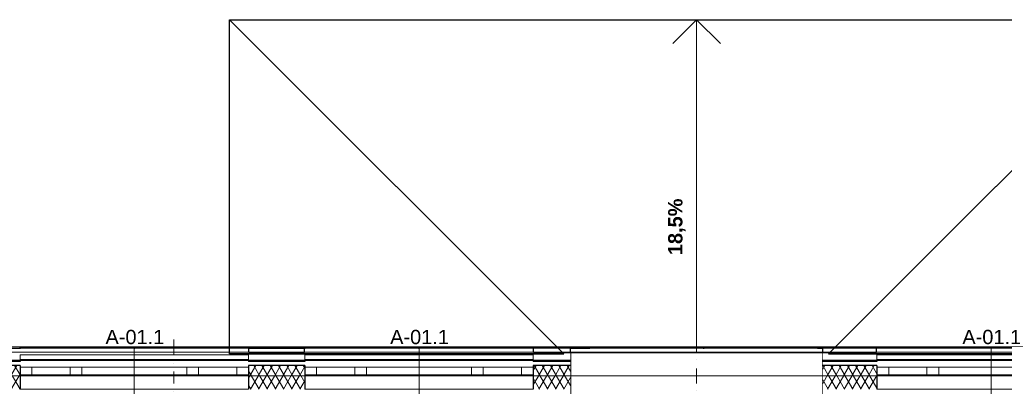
# Model space of a CAD drawing. Header units: millimetres. Extents: x -63554 to 200, y -19084 to 40052.
# Tile 93 of 120: x -32174 to -21832, y 100 to 3951. Entities that reach past the tile are written whole.
import ezdxf

# ---------------------------------------------------------------- set-up
doc = ezdxf.new("R2010")
doc.units = ezdxf.units.MM
doc.header["$MEASUREMENT"] = 0
doc.set_wipeout_variables(frame=1)
doc.linetypes.add('Dot & Dashed', pattern=[335.138881, 158.75, -88.194444, 0, -88.194437])
doc.linetypes.add('Wipeout_Contour', pattern=[1000, 0, -1000])
for name, color, linetype in [('1241_Välisseinad', 7, 'Continuous'), ('_trapid', 7, 'Continuous'), ('New_1154_Välistrepid_ kaldteed ja terrassid', 7, 'Continuous'), ('New_1241_Välisseinad', 7, 'Continuous'), ('New_1244_Fassaadi varustus', 7, 'Continuous'), ('New_Archicad Window Markers', 7, 'Continuous'), ('New_Archicad Windows', 7, 'Continuous')]:
    doc.layers.add(name, color=color, linetype=linetype)
for name, color, linetype, lineweight in [('1241_Välisseinad_Pen_No__1', 7, 'Continuous', 13), ('1241_Välisseinad_Pen_No__41', 7, 'Continuous', 25), ('_trapid_Pen_No__1', 7, 'Continuous', 13), ('Annotation - Text.AR_Pen_No__1', 7, 'Continuous', 13), ('New_1154_Välistrepid_ kaldteed ja terrassid_Pen_No__41', 7, 'Continuous', 25), ('New_1241_Välisseinad_Pen_No__1', 7, 'Continuous', 13), ('New_1241_Välisseinad_Pen_No__101', 252, 'Continuous', 13), ('New_1241_Välisseinad_Pen_No__41', 7, 'Continuous', 25), ('New_1244_Fassaadi varustus_Pen_No__101', 252, 'Continuous', 13), ('New_Archicad Window Markers_Pen_No__1', 7, 'Continuous', 13), ('New_Archicad Window Markers_Pen_No__7', 7, 'Continuous', 35), ('New_Archicad Windows_Pen_No__101', 252, 'Continuous', 13)]:
    doc.layers.add(name, color=color, linetype=linetype, lineweight=lineweight)
doc.styles.add('GENERATED_STYLE_1', font='arial.ttf')
doc.styles.add('GENERATED_STYLE_3', font='arialbd.ttf')
pattern_1 = [(60, (0, 0), (-64.9519, 37.5), []), (120, (0, 0), (64.9519, 37.5), [])]

# ---------------------------------------------------------------- blocks, each defined once
blk = doc.blocks.new('Slab_432_1', base_point=(-43881, 370))
at = {"layer": 'New_1241_Välisseinad_Pen_No__41', "color": 7, "linetype": 'Continuous', "lineweight": 25, "flags": 128}
blk.add_lwpolyline([(-43881, 370), (-26390, 370), (-26390, -110), (-23740, -110), (-23740, 370), (-17230, 370), (-17230, 510), (-43881, 510)], close=True, dxfattribs=at)
blk = doc.blocks.new('Opening_5_1')
at = {"color": 254, "linetype": 'Wipeout_Contour', "lineweight": 0, "ltscale": 100262.248918}
blk.add_wipeout([(-26390, -110), (-23740, -110), (-23740, 210), (-26390, 210)], dxfattribs=at).dxf.layer = '1241_Välisseinad'
at = {"layer": '1241_Välisseinad_Pen_No__1', "color": 7, "linetype": 'Dot & Dashed', "lineweight": 13}
blk.add_line((-25065, -190), (-25065, 290), dxfattribs=at)
at = {"layer": '1241_Välisseinad_Pen_No__1', "color": 7, "linetype": 'Continuous', "lineweight": 13, "flags": 128}
for points in [[(-23740, 210), (-26390, 210)], [(-26390, -110), (-23740, -110)]]:
    blk.add_lwpolyline(points, dxfattribs=at)
at = {"layer": '1241_Välisseinad_Pen_No__41', "color": 7, "linetype": 'Continuous', "lineweight": 25, "flags": 128}
for points in [[(-26390, 210), (-26390, -110)], [(-23740, -110), (-23740, 210)]]:
    blk.add_lwpolyline(points, dxfattribs=at)
blk = doc.blocks.new('Opening_6_1')
at = {"color": 254, "linetype": 'Wipeout_Contour', "lineweight": 0, "ltscale": 123661.858212}
blk.add_wipeout([(-35440, -110), (-26390, -110), (-26390, 210), (-35440, 210)], dxfattribs=at).dxf.layer = '1241_Välisseinad'
at = {"color": 254, "linetype": 'Wipeout_Contour', "lineweight": 0, "ltscale": 81942.815539}
blk.add_wipeout([(-23740, -110), (-17230, -110), (-17230, 210), (-23740, 210)], dxfattribs=at).dxf.layer = '1241_Välisseinad'
at = {"layer": '1241_Välisseinad_Pen_No__1', "color": 7, "linetype": 'Dot & Dashed', "lineweight": 13}
blk.add_line((-30555, 290), (-30555, -190), dxfattribs=at)
at = {"layer": '1241_Välisseinad_Pen_No__1', "color": 7, "linetype": 'Continuous', "lineweight": 13, "flags": 128}
for points in [[(-26390, 210), (-35440, 210)], [(-17230, 210), (-23740, 210)]]:
    blk.add_lwpolyline(points, dxfattribs=at)
blk = doc.blocks.new('Opening_13_1')
at = {"color": 254, "linetype": 'Wipeout_Contour', "lineweight": 0, "ltscale": 400222.394419}
blk.add_wipeout([(-26390, 510), (-26390, 502), (-26194, 502), (-26186, 502), (-24994, 502), (-24986, 502), (-23794, 502), (-23786, 502), (-23740, 502), (-23740, 510), (-23786, 510), (-23794, 510), (-24986, 510), (-24994, 510), (-26186, 510), (-26194, 510)], dxfattribs=at).dxf.layer = 'New_1241_Välisseinad'
at = {"color": 254, "linetype": 'Wipeout_Contour', "lineweight": 0, "ltscale": 100270.230904}
blk.add_wipeout([(-26390, 460), (-26390, 210), (-23740, 210), (-23740, 460)], dxfattribs=at).dxf.layer = 'New_1241_Välisseinad'
at = {"layer": 'New_1241_Välisseinad_Pen_No__1', "color": 7, "linetype": 'Dot & Dashed', "lineweight": 13}
blk.add_line((-25065, 130), (-25065, 590), dxfattribs=at)
at = {"layer": 'New_1241_Välisseinad_Pen_No__1', "color": 7, "linetype": 'Continuous', "lineweight": 13, "flags": 128}
for points in [[(-26390, 510), (-26390, 502)], [(-23740, 460), (-26390, 460)], [(-24994, 510), (-26186, 510)], [(-26186, 502), (-24994, 502)], [(-23794, 510), (-24986, 510)], [(-24986, 502), (-23794, 502)], [(-23740, 502), (-23740, 510)], [(-26390, 210), (-23740, 210)]]:
    blk.add_lwpolyline(points, dxfattribs=at)
at = {"layer": 'New_1241_Välisseinad_Pen_No__41', "color": 7, "linetype": 'Continuous', "lineweight": 25, "flags": 128}
for points in [[(-26390, 502), (-26194, 502), (-26186, 502)], [(-26390, 460), (-26390, 210)], [(-24994, 502), (-24986, 502)], [(-23794, 502), (-23786, 502), (-23740, 502)], [(-23740, 210), (-23740, 460)]]:
    blk.add_lwpolyline(points, dxfattribs=at)
blk = doc.blocks.new('Opening_21_1')
at = {"color": 254, "linetype": 'Wipeout_Contour', "lineweight": 0, "ltscale": 126560.314048}
blk.add_wipeout([(-36886, 460), (-36886, 210), (-26390, 210), (-26390, 460)], dxfattribs=at).dxf.layer = 'New_1241_Välisseinad'
at = {"color": 254, "linetype": 'Wipeout_Contour', "lineweight": 0, "ltscale": 81952.809614}
blk.add_wipeout([(-17230, 460), (-23740, 460), (-23740, 210), (-17230, 210)], dxfattribs=at).dxf.layer = 'New_1241_Välisseinad'
at = {"layer": 'New_1241_Välisseinad_Pen_No__1', "color": 7, "linetype": 'Continuous', "lineweight": 13, "flags": 128}
for points in [[(-36886, 210), (-26390, 210)], [(-23740, 210), (-17230, 210)]]:
    blk.add_lwpolyline(points, dxfattribs=at)
at = {"color": 254, "linetype": 'Wipeout_Contour', "lineweight": 0, "ltscale": 1672819.646597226}
blk.add_wipeout([(-36886, 510), (-36886, 502), (-36634, 502), (-36626, 502), (-35744, 502), (-35740, 502), (-35736, 502), (-35154, 502), (-35150, 502), (-35146, 502), (-33954, 502), (-33946, 502), (-32754, 502), (-32746, 502), (-32174, 502), (-32166, 502), (-30974, 502), (-30966, 502), (-29774, 502), (-29766, 502), (-29184, 502), (-29176, 502), (-27984, 502), (-27976, 502), (-26784, 502), (-26776, 502), (-26390, 502), (-26390, 510), (-26776, 510), (-26784, 510), (-27976, 510), (-27984, 510), (-29176, 510), (-29184, 510), (-29766, 510), (-29774, 510), (-30966, 510), (-30974, 510), (-32166, 510), (-32174, 510), (-32746, 510), (-32754, 510), (-33946, 510), (-33954, 510), (-35146, 510), (-35150, 510), (-35154, 510), (-35736, 510), (-35740, 510), (-35744, 510), (-36626, 510), (-36634, 510)], dxfattribs=at).dxf.layer = 'New_1241_Välisseinad'
at = {"color": 254, "linetype": 'Wipeout_Contour', "lineweight": 0, "ltscale": 613469.885278}
blk.add_wipeout([(-23740, 510), (-23740, 502), (-23174, 502), (-23166, 502), (-21974, 502), (-21966, 502), (-20774, 502), (-20766, 502), (-20154, 502), (-20150, 502), (-20146, 502), (-18954, 502), (-18946, 502), (-17754, 502), (-17746, 502), (-17230, 502), (-17230, 510), (-17746, 510), (-17754, 510), (-18946, 510), (-18954, 510), (-20146, 510), (-20150, 510), (-20154, 510), (-20766, 510), (-20774, 510), (-21966, 510), (-21974, 510), (-23166, 510), (-23174, 510)], dxfattribs=at).dxf.layer = 'New_1241_Välisseinad'
at = {"layer": 'New_1241_Välisseinad_Pen_No__1', "color": 7, "linetype": 'Dot & Dashed', "lineweight": 13}
blk.add_line((-30555, 590), (-30555, 130), dxfattribs=at)
at = {"layer": 'New_1241_Välisseinad_Pen_No__1', "color": 7, "linetype": 'Continuous', "lineweight": 13, "flags": 128}
for points in [[(-26390, 460), (-36886, 460)], [(-30974, 510), (-32166, 510)], [(-32166, 502), (-30974, 502)], [(-29774, 510), (-30966, 510)], [(-30966, 502), (-29774, 502)], [(-27984, 510), (-29176, 510)], [(-29176, 502), (-27984, 502)], [(-26784, 510), (-27976, 510)], [(-27976, 502), (-26784, 502)], [(-26390, 510), (-26776, 510)], [(-26776, 502), (-26390, 502)], [(-23166, 510), (-23174, 510), (-23740, 510)], [(-23740, 502), (-23174, 502), (-23166, 502)], [(-17230, 460), (-23740, 460)], [(-21974, 510), (-23166, 510)], [(-23166, 502), (-21974, 502)], [(-20774, 510), (-21966, 510)], [(-21966, 502), (-20774, 502)]]:
    blk.add_lwpolyline(points, dxfattribs=at)
at = {"layer": 'New_1241_Välisseinad_Pen_No__41', "color": 7, "linetype": 'Continuous', "lineweight": 25, "flags": 128}
for points in [[(-32754, 502), (-32746, 502), (-32174, 502), (-32166, 502)], [(-30974, 502), (-30966, 502)], [(-29774, 502), (-29766, 502), (-29184, 502), (-29176, 502)], [(-27984, 502), (-27976, 502)], [(-26784, 502), (-26776, 502)], [(-21974, 502), (-21966, 502)]]:
    blk.add_lwpolyline(points, dxfattribs=at)
blk = doc.blocks.new('Wall Niche Rectangular 26[121]_1')
at = {"layer": 'New_Archicad Windows_Pen_No__101', "color": 252, "linetype": 'Continuous', "lineweight": 13}
blk.add_line((-21974, 510), (-21966, 510), dxfattribs=at)
at = {"layer": 'New_Archicad Windows_Pen_No__101', "color": 252, "linetype": 'Continuous', "lineweight": 13, "flags": 128}
blk.add_lwpolyline([(-21974, 510), (-21974, 502), (-21966, 502), (-21966, 510)], close=True, dxfattribs=at)
blk = doc.blocks.new('Wall Niche Rectangular 26[122]_1')
at = {"layer": 'New_Archicad Windows_Pen_No__101', "color": 252, "linetype": 'Continuous', "lineweight": 13}
blk.add_line((-23174, 510), (-23166, 510), dxfattribs=at)
at = {"layer": 'New_Archicad Windows_Pen_No__101', "color": 252, "linetype": 'Continuous', "lineweight": 13, "flags": 128}
blk.add_lwpolyline([(-23174, 510), (-23174, 502), (-23166, 502), (-23166, 510)], close=True, dxfattribs=at)
blk = doc.blocks.new('Wall Niche Rectangular 26[123]_1')
at = {"layer": 'New_Archicad Windows_Pen_No__101', "color": 252, "linetype": 'Continuous', "lineweight": 13}
blk.add_line((-23794, 510), (-23786, 510), dxfattribs=at)
at = {"layer": 'New_Archicad Windows_Pen_No__101', "color": 252, "linetype": 'Continuous', "lineweight": 13, "flags": 128}
blk.add_lwpolyline([(-23794, 510), (-23794, 502), (-23786, 502), (-23786, 510)], close=True, dxfattribs=at)
blk = doc.blocks.new('Wall Niche Rectangular 26[124]_1')
at = {"layer": 'New_Archicad Windows_Pen_No__101', "color": 252, "linetype": 'Continuous', "lineweight": 13}
blk.add_line((-24994, 510), (-24986, 510), dxfattribs=at)
at = {"layer": 'New_Archicad Windows_Pen_No__101', "color": 252, "linetype": 'Continuous', "lineweight": 13, "flags": 128}
blk.add_lwpolyline([(-24994, 510), (-24994, 502), (-24986, 502), (-24986, 510)], close=True, dxfattribs=at)
blk = doc.blocks.new('Wall Niche Rectangular 26[125]_1')
at = {"layer": 'New_Archicad Windows_Pen_No__101', "color": 252, "linetype": 'Continuous', "lineweight": 13}
blk.add_line((-26194, 510), (-26186, 510), dxfattribs=at)
at = {"layer": 'New_Archicad Windows_Pen_No__101', "color": 252, "linetype": 'Continuous', "lineweight": 13, "flags": 128}
blk.add_lwpolyline([(-26194, 510), (-26194, 502), (-26186, 502), (-26186, 510)], close=True, dxfattribs=at)
blk = doc.blocks.new('Wall Niche Rectangular 26[126]_1')
at = {"layer": 'New_Archicad Windows_Pen_No__101', "color": 252, "linetype": 'Continuous', "lineweight": 13}
blk.add_line((-26784, 510), (-26776, 510), dxfattribs=at)
at = {"layer": 'New_Archicad Windows_Pen_No__101', "color": 252, "linetype": 'Continuous', "lineweight": 13, "flags": 128}
blk.add_lwpolyline([(-26784, 510), (-26784, 502), (-26776, 502), (-26776, 510)], close=True, dxfattribs=at)
blk = doc.blocks.new('Wall Niche Rectangular 26[127]_1')
at = {"layer": 'New_Archicad Windows_Pen_No__101', "color": 252, "linetype": 'Continuous', "lineweight": 13}
blk.add_line((-27984, 510), (-27976, 510), dxfattribs=at)
at = {"layer": 'New_Archicad Windows_Pen_No__101', "color": 252, "linetype": 'Continuous', "lineweight": 13, "flags": 128}
blk.add_lwpolyline([(-27984, 510), (-27984, 502), (-27976, 502), (-27976, 510)], close=True, dxfattribs=at)
blk = doc.blocks.new('Wall Niche Rectangular 26[128]_1')
at = {"layer": 'New_Archicad Windows_Pen_No__101', "color": 252, "linetype": 'Continuous', "lineweight": 13}
blk.add_line((-29184, 510), (-29176, 510), dxfattribs=at)
at = {"layer": 'New_Archicad Windows_Pen_No__101', "color": 252, "linetype": 'Continuous', "lineweight": 13, "flags": 128}
blk.add_lwpolyline([(-29184, 510), (-29184, 502), (-29176, 502), (-29176, 510)], close=True, dxfattribs=at)
blk = doc.blocks.new('Wall Niche Rectangular 26[129]_1')
at = {"layer": 'New_Archicad Windows_Pen_No__101', "color": 252, "linetype": 'Continuous', "lineweight": 13}
blk.add_line((-29774, 510), (-29766, 510), dxfattribs=at)
at = {"layer": 'New_Archicad Windows_Pen_No__101', "color": 252, "linetype": 'Continuous', "lineweight": 13, "flags": 128}
blk.add_lwpolyline([(-29774, 510), (-29774, 502), (-29766, 502), (-29766, 510)], close=True, dxfattribs=at)
blk = doc.blocks.new('Wall Niche Rectangular 26[130]_1')
at = {"layer": 'New_Archicad Windows_Pen_No__101', "color": 252, "linetype": 'Continuous', "lineweight": 13}
blk.add_line((-30974, 510), (-30966, 510), dxfattribs=at)
at = {"layer": 'New_Archicad Windows_Pen_No__101', "color": 252, "linetype": 'Continuous', "lineweight": 13, "flags": 128}
blk.add_lwpolyline([(-30974, 510), (-30974, 502), (-30966, 502), (-30966, 510)], close=True, dxfattribs=at)
blk = doc.blocks.new('Wall Niche Rectangular 26[131]_1')
at = {"layer": 'New_Archicad Windows_Pen_No__101', "color": 252, "linetype": 'Continuous', "lineweight": 13}
blk.add_line((-32174, 510), (-32166, 510), dxfattribs=at)
at = {"layer": 'New_Archicad Windows_Pen_No__101', "color": 252, "linetype": 'Continuous', "lineweight": 13, "flags": 128}
blk.add_lwpolyline([(-32174, 510), (-32174, 502), (-32166, 502), (-32166, 510)], close=True, dxfattribs=at)
blk = doc.blocks.new('Wall Niche Rectangular 26[147]_1')
at = {"layer": 'New_Archicad Windows_Pen_No__101', "color": 252, "linetype": 'Continuous', "lineweight": 13}
blk.add_line((-23786, 510), (-23166, 510), dxfattribs=at)
at = {"layer": 'New_Archicad Windows_Pen_No__101', "color": 252, "linetype": 'Continuous', "lineweight": 13, "flags": 128}
blk.add_lwpolyline([(-23786, 510), (-23786, 502), (-23166, 502), (-23166, 510)], close=True, dxfattribs=at)
blk = doc.blocks.new('Wall Niche Rectangular 26[148]_1')
at = {"layer": 'New_Archicad Windows_Pen_No__101', "color": 252, "linetype": 'Continuous', "lineweight": 13}
blk.add_line((-26776, 510), (-26390, 510), dxfattribs=at)
at = {"layer": 'New_Archicad Windows_Pen_No__101', "color": 252, "linetype": 'Continuous', "lineweight": 13, "flags": 128}
blk.add_lwpolyline([(-26776, 510), (-26776, 502), (-26390, 502), (-26390, 510)], close=True, dxfattribs=at)
blk = doc.blocks.new('Wall Niche Rectangular 26[149]_1')
at = {"layer": 'New_Archicad Windows_Pen_No__101', "color": 252, "linetype": 'Continuous', "lineweight": 13}
blk.add_line((-29766, 510), (-29184, 510), dxfattribs=at)
at = {"layer": 'New_Archicad Windows_Pen_No__101', "color": 252, "linetype": 'Continuous', "lineweight": 13, "flags": 128}
blk.add_lwpolyline([(-29766, 510), (-29766, 502), (-29184, 502), (-29184, 510)], close=True, dxfattribs=at)
blk = doc.blocks.new('Wall Niche Rectangular 26[158]_1')
at = {"layer": 'New_Archicad Windows_Pen_No__101', "color": 252, "linetype": 'Continuous', "lineweight": 13}
blk.add_line((-26776, 510), (-26194, 510), dxfattribs=at)
at = {"layer": 'New_Archicad Windows_Pen_No__101', "color": 252, "linetype": 'Continuous', "lineweight": 13, "flags": 128}
blk.add_lwpolyline([(-26776, 510), (-26776, 502), (-26194, 502), (-26194, 510)], close=True, dxfattribs=at)
blk = doc.blocks.new('Wall_106_1', base_point=(-16880, 210))
at = {"layer": 'New_Archicad Windows', "color": 252, "linetype": 'Continuous', "lineweight": 13}
for name in ['Wall Niche Rectangular 26[131]_1', 'Wall Niche Rectangular 26[130]_1', 'Wall Niche Rectangular 26[129]_1', 'Wall Niche Rectangular 26[149]_1', 'Wall Niche Rectangular 26[128]_1', 'Wall Niche Rectangular 26[127]_1', 'Wall Niche Rectangular 26[126]_1', 'Wall Niche Rectangular 26[148]_1', 'Wall Niche Rectangular 26[158]_1', 'Wall Niche Rectangular 26[125]_1', 'Wall Niche Rectangular 26[124]_1', 'Wall Niche Rectangular 26[123]_1', 'Wall Niche Rectangular 26[147]_1', 'Wall Niche Rectangular 26[122]_1', 'Wall Niche Rectangular 26[121]_1']:
    blk.add_blockref(name, (0, 0), dxfattribs=at)
blk = doc.blocks.new('Wall_136_1', base_point=(-23174, 460))
at = {"layer": 'New_1241_Välisseinad_Pen_No__41', "color": 7, "linetype": 'Continuous', "lineweight": 25, "flags": 128}
for points in [[(-23174, 510), (-23740, 510)], [(-23740, 502), (-23740, 510)], [(-23740, 460), (-23740, 502)], [(-23740, 460), (-23174, 460)], [(-23174, 502), (-23174, 510)], [(-23174, 460), (-23174, 502)]]:
    blk.add_lwpolyline(points, dxfattribs=at)
blk = doc.blocks.new('Wall_137_1', base_point=(-26390, 460))
at = {"layer": 'New_1241_Välisseinad_Pen_No__41', "color": 7, "linetype": 'Continuous', "lineweight": 25, "flags": 128}
for points in [[(-26390, 510), (-26776, 510)], [(-26776, 502), (-26776, 510)], [(-26776, 460), (-26776, 502)], [(-26776, 460), (-26390, 460)], [(-26390, 502), (-26390, 510)], [(-26390, 460), (-26390, 502)]]:
    blk.add_lwpolyline(points, dxfattribs=at)
blk = doc.blocks.new('Wall_138_1', base_point=(-29184, 460))
at = {"layer": 'New_1241_Välisseinad_Pen_No__41', "color": 7, "linetype": 'Continuous', "lineweight": 25, "flags": 128}
for points in [[(-29184, 510), (-29766, 510)], [(-29766, 502), (-29766, 510)], [(-29766, 460), (-29766, 502)], [(-29766, 460), (-29184, 460)], [(-29184, 502), (-29184, 510)], [(-29184, 460), (-29184, 502)]]:
    blk.add_lwpolyline(points, dxfattribs=at)
blk = doc.blocks.new('Roof_16_1', base_point=(-23667, 451))
at = {"layer": 'New_1154_Välistrepid_ kaldteed ja terrassid_Pen_No__41', "color": 7, "linetype": 'Continuous', "lineweight": 25, "flags": 128}
for points in [[(-29970, 3951), (-20167, 3951)], [(-26470, 451), (-29970, 3951)], [(-20167, 3951), (-23667, 451)], [(-23667, 451), (-26470, 451)]]:
    blk.add_lwpolyline(points, dxfattribs=at)
blk = doc.blocks.new('Roof_17_1', base_point=(-29970, 3951))
at = {"layer": 'New_1154_Välistrepid_ kaldteed ja terrassid_Pen_No__41', "color": 7, "linetype": 'Continuous', "lineweight": 25, "flags": 128}
for points in [[(-29970, 3951), (-26459, 440)], [(-29970, 440), (-29970, 3951)], [(-26459, 440), (-29970, 440)], [(-29970, 440), (-29970, 440)], [(-29970, 440), (-26459, 440)], [(-26459, 440), (-26459, 440)]]:
    blk.add_lwpolyline(points, dxfattribs=at)
blk = doc.blocks.new('Roof_18_1', base_point=(-20167, 3951))
at = {"layer": 'New_1154_Välistrepid_ kaldteed ja terrassid_Pen_No__41', "color": 7, "linetype": 'Continuous', "lineweight": 25, "flags": 128}
for points in [[(-23678, 440), (-20167, 3951)], [(-20167, 3951), (-20167, 440)], [(-20167, 440), (-23678, 440)], [(-23678, 440), (-23678, 440)], [(-23678, 440), (-20167, 440)], [(-20167, 440), (-20167, 440)]]:
    blk.add_lwpolyline(points, dxfattribs=at)
blk = doc.blocks.new('Solar Shade Straight 17[1]_1', base_point=(-29770, 457))
at = {"layer": 'New_1244_Fassaadi varustus_Pen_No__101', "color": 252, "linetype": 'Continuous', "lineweight": 13, "flags": 128}
blk.add_lwpolyline([(-29770, 382), (-32170, 382), (-32170, 432), (-29770, 432)], close=True, dxfattribs=at)
blk = doc.blocks.new('Solar Shade Straight 17[2]_1', base_point=(-26780, 457))
at = {"layer": 'New_1244_Fassaadi varustus_Pen_No__101', "color": 252, "linetype": 'Continuous', "lineweight": 13, "flags": 128}
blk.add_lwpolyline([(-26780, 382), (-29180, 382), (-29180, 432), (-26780, 432)], close=True, dxfattribs=at)
blk = doc.blocks.new('Solar Shade Straight 17[4]_1', base_point=(-20770, 457))
at = {"layer": 'New_1244_Fassaadi varustus_Pen_No__101', "color": 252, "linetype": 'Continuous', "lineweight": 13, "flags": 128}
blk.add_lwpolyline([(-20770, 382), (-23170, 382), (-23170, 432), (-20770, 432)], close=True, dxfattribs=at)
blk = doc.blocks.new('Line_3_1', base_point=(-25065, 502))
at = {"layer": '_trapid_Pen_No__1', "color": 7, "linetype": 'Continuous', "lineweight": 13}
for p, q in [((-25065, 3951), (-25315, 3701)), ((-25065, 502), (-25065, 3951)), ((-25065, 3951), (-24815, 3701))]:
    blk.add_line(p, q, dxfattribs=at)
blk = doc.blocks.new('W Marker 26_7')
at = {"layer": 'New_Archicad Window Markers_Pen_No__1', "color": 7, "linetype": 'Continuous', "lineweight": 13}
blk.add_line((0, -432), (0, 50), dxfattribs=at)
at = {"layer": 'New_Archicad Window Markers_Pen_No__7', "color": 7, "lineweight": 35, "insert": (303, -471), "char_height": 150, "attachment_point": 7, "rotation": 180, "style": 'GENERATED_STYLE_1'}
blk.add_mtext('\\A1;{\\pql;\\pt0;\\fArial|b0|i0|c0|p0;\\W1.000000;A-01.1\\fArial|b0|i0|c0|p0;\\W1.000000;\\fArial|b0|i0|c0|p0;\\W1.000000;\\fArial|b0|i0|c0|p0;\\W1.000000;}', dxfattribs=at)
blk = doc.blocks.new('Triple Window 26[246]_1')
at = {"layer": 'New_Archicad Windows_Pen_No__101', "color": 252, "linetype": 'Continuous', "lineweight": 13}
for p, q in [((-32170, 370), (-32480, 370)), ((-32170, 370), (-32178, 370)), ((-29770, 370), (-32170, 370)), ((-32170, 370), (-32170, 362)), ((-32170, 370), (-32170, 362)), ((-32170, 370), (-32170, 362)), ((-32170, 320), (-32170, 300)), ((-32170, 320), (-32170, 300)), ((-32170, 320), (-32170, 300)), ((-29770, 370), (-29770, 362)), ((-29770, 370), (-29770, 362)), ((-29770, 370), (-29770, 362)), ((-29770, 370), (-29460, 370)), ((-29770, 370), (-29762, 370)), ((-29770, 320), (-29770, 300)), ((-29770, 320), (-29770, 300)), ((-29770, 320), (-29770, 300)), ((-32170, 300), (-32045, 300)), ((-32170, 300), (-32170, 220)), ((-32170, 300), (-32170, 220)), ((-32045, 220), (-32170, 220)), ((-32170, 220), (-32170, 70)), ((-32170, 220), (-32170, 70)), ((-32045, 300), (-32045, 220)), ((-32045, 300), (-31645, 300)), ((-31645, 220), (-32045, 220)), ((-31645, 220), (-31645, 300)), ((-31645, 300), (-31570, 300)), ((-31570, 220), (-31645, 220)), ((-31570, 300), (-31520, 300)), ((-31520, 220), (-31570, 220)), ((-31520, 300), (-31520, 220)), ((-31520, 300), (-30420, 300)), ((-30420, 220), (-31520, 220)), ((-30420, 220), (-30420, 300)), ((-30420, 300), (-30370, 300)), ((-30370, 220), (-30420, 220)), ((-30370, 300), (-30295, 300)), ((-30295, 220), (-30370, 220)), ((-30295, 300), (-30295, 220)), ((-30295, 300), (-29895, 300)), ((-29895, 220), (-30295, 220)), ((-29895, 220), (-29895, 300)), ((-29895, 300), (-29770, 300)), ((-29770, 220), (-29895, 220)), ((-29770, 300), (-29770, 220)), ((-29770, 300), (-29770, 220)), ((-29770, 220), (-29770, 70)), ((-29770, 220), (-29770, 70)), ((-29770, 70), (-32170, 70))]:
    blk.add_line(p, q, dxfattribs=at)
at = {"layer": 'New_Archicad Window Markers', "color": 7, "lineweight": 13, "zscale": 1000, "rotation": 180}
blk.add_blockref('W Marker 26_7', (-30970, 70), dxfattribs=at)
blk = doc.blocks.new('Triple Window 26[247]_1')
at = {"layer": 'New_Archicad Windows_Pen_No__101', "color": 252, "linetype": 'Continuous', "lineweight": 13}
for p, q in [((-29180, 370), (-29460, 370)), ((-29180, 370), (-29188, 370)), ((-26780, 370), (-29180, 370)), ((-29180, 370), (-29180, 362)), ((-29180, 370), (-29180, 362)), ((-29180, 370), (-29180, 362)), ((-29180, 320), (-29180, 300)), ((-29180, 320), (-29180, 300)), ((-29180, 320), (-29180, 300)), ((-26780, 370), (-26780, 362)), ((-26780, 370), (-26780, 362)), ((-26780, 370), (-26780, 362)), ((-26780, 370), (-26390, 370)), ((-26780, 370), (-26772, 370)), ((-26780, 320), (-26780, 300)), ((-26780, 320), (-26780, 300)), ((-26780, 320), (-26780, 300)), ((-29180, 300), (-29055, 300)), ((-29180, 300), (-29180, 220)), ((-29180, 300), (-29180, 220)), ((-29055, 220), (-29180, 220)), ((-29180, 220), (-29180, 70)), ((-29180, 220), (-29180, 70)), ((-29055, 300), (-29055, 220)), ((-29055, 300), (-28655, 300)), ((-28655, 220), (-29055, 220)), ((-28655, 220), (-28655, 300)), ((-28655, 300), (-28580, 300)), ((-28580, 220), (-28655, 220)), ((-28580, 300), (-28530, 300)), ((-28530, 220), (-28580, 220)), ((-28530, 300), (-28530, 220)), ((-28530, 300), (-27430, 300)), ((-27430, 220), (-28530, 220)), ((-27430, 220), (-27430, 300)), ((-27430, 300), (-27380, 300)), ((-27380, 220), (-27430, 220)), ((-27380, 300), (-27305, 300)), ((-27305, 220), (-27380, 220)), ((-27305, 300), (-27305, 220)), ((-27305, 300), (-26905, 300)), ((-26905, 220), (-27305, 220)), ((-26905, 220), (-26905, 300)), ((-26905, 300), (-26780, 300)), ((-26780, 220), (-26905, 220)), ((-26780, 300), (-26780, 220)), ((-26780, 300), (-26780, 220)), ((-26780, 220), (-26780, 70)), ((-26780, 220), (-26780, 70)), ((-26780, 70), (-29180, 70))]:
    blk.add_line(p, q, dxfattribs=at)
at = {"layer": 'New_Archicad Window Markers', "color": 7, "lineweight": 13, "zscale": 1000, "rotation": 180}
blk.add_blockref('W Marker 26_7', (-27980, 70), dxfattribs=at)
blk = doc.blocks.new('Triple Window 26[248]_1')
at = {"layer": 'New_Archicad Windows_Pen_No__101', "color": 252, "linetype": 'Continuous', "lineweight": 13}
for p, q in [((-23170, 370), (-23740, 370)), ((-23170, 370), (-23178, 370)), ((-20770, 370), (-23170, 370)), ((-23170, 370), (-23170, 362)), ((-23170, 370), (-23170, 362)), ((-23170, 370), (-23170, 362)), ((-23170, 320), (-23170, 300)), ((-23170, 320), (-23170, 300)), ((-23170, 320), (-23170, 300)), ((-20770, 370), (-20770, 362)), ((-20770, 370), (-20770, 362)), ((-20770, 370), (-20770, 362)), ((-20770, 370), (-20450, 370)), ((-20770, 370), (-20762, 370)), ((-20770, 320), (-20770, 300)), ((-20770, 320), (-20770, 300)), ((-20770, 320), (-20770, 300)), ((-23170, 300), (-23045, 300)), ((-23170, 300), (-23170, 220)), ((-23170, 300), (-23170, 220)), ((-23045, 220), (-23170, 220)), ((-23170, 220), (-23170, 70)), ((-23170, 220), (-23170, 70)), ((-23045, 300), (-23045, 220)), ((-23045, 300), (-22645, 300)), ((-22645, 220), (-23045, 220)), ((-22645, 220), (-22645, 300)), ((-22645, 300), (-22570, 300)), ((-22570, 220), (-22645, 220)), ((-22570, 300), (-22520, 300)), ((-22520, 220), (-22570, 220)), ((-22520, 300), (-22520, 220)), ((-22520, 300), (-21420, 300)), ((-21420, 220), (-22520, 220)), ((-21420, 220), (-21420, 300)), ((-21420, 300), (-21370, 300)), ((-21370, 220), (-21420, 220)), ((-21370, 300), (-21295, 300)), ((-21295, 220), (-21370, 220)), ((-21295, 300), (-21295, 220)), ((-21295, 300), (-20895, 300)), ((-20895, 220), (-21295, 220)), ((-20895, 220), (-20895, 300)), ((-20895, 300), (-20770, 300)), ((-20770, 220), (-20895, 220)), ((-20770, 300), (-20770, 220)), ((-20770, 300), (-20770, 220)), ((-20770, 220), (-20770, 70)), ((-20770, 220), (-20770, 70)), ((-20770, 70), (-23170, 70))]:
    blk.add_line(p, q, dxfattribs=at)
at = {"layer": 'New_Archicad Window Markers', "color": 7, "lineweight": 13, "zscale": 1000, "rotation": 180}
blk.add_blockref('W Marker 26_7', (-21970, 70), dxfattribs=at)
blk = doc.blocks.new('Wall_195_1', base_point=(-17230, 70))
at = {"layer": 'New_1241_Välisseinad_Pen_No__101', "linetype": 'Continuous', "lineweight": 13}
for points in [[(-32750, 370), (-32750, 362), (-32170, 362), (-32170, 370)], [(-29180, 370), (-29770, 370), (-29770, 362), (-29180, 362)], [(-26390, 370), (-26780, 370), (-26780, 362), (-26390, 362)], [(-23740, 370), (-23740, 362), (-23170, 362), (-23170, 370)]]:
    blk.add_hatch(color=252, dxfattribs=at).paths.add_polyline_path(points)
h = blk.add_hatch(dxfattribs=at)
h.set_pattern_fill('BATT_INSULATION_0001', color=252, style=0, pattern_type=2)
h.set_pattern_definition(pattern_1)
h.paths.add_polyline_path([(-32750, 70), (-32170, 70), (-32170, 320), (-32750, 320)])
h = blk.add_hatch(dxfattribs=at)
h.set_pattern_fill('BATT_INSULATION_0001', color=252, style=0, pattern_type=2)
h.set_pattern_definition(pattern_1)
h.paths.add_polyline_path([(-29770, 70), (-29180, 70), (-29180, 320), (-29770, 320)])
h = blk.add_hatch(dxfattribs=at)
h.set_pattern_fill('BATT_INSULATION_0001', color=252, style=0, pattern_type=2)
h.set_pattern_definition(pattern_1)
h.paths.add_polyline_path([(-26780, 320), (-26780, 70), (-26390, 70), (-26390, 320)])
h = blk.add_hatch(dxfattribs=at)
h.set_pattern_fill('BATT_INSULATION_0001', color=252, style=0, pattern_type=2)
h.set_pattern_definition(pattern_1)
h.paths.add_polyline_path([(-23170, 320), (-23740, 320), (-23740, 70), (-23170, 70)])
at = {"layer": 'New_1241_Välisseinad_Pen_No__41', "color": 7, "linetype": 'Continuous', "lineweight": 25}
for p, q in [((-32170, 362), (-32750, 362)), ((-32170, 320), (-32750, 320)), ((-32170, 370), (-32480, 370)), ((-32170, 370), (-32170, 362)), ((-32170, 370), (-32170, 362)), ((-32170, 320), (-32170, 300)), ((-32170, 320), (-32170, 300)), ((-29770, 370), (-29460, 370)), ((-29770, 370), (-29770, 362)), ((-29770, 370), (-29770, 362)), ((-29180, 362), (-29770, 362)), ((-29180, 320), (-29770, 320)), ((-29770, 320), (-29770, 300)), ((-29770, 320), (-29770, 300)), ((-29180, 370), (-29460, 370)), ((-29180, 370), (-29180, 362)), ((-29180, 370), (-29180, 362)), ((-29180, 320), (-29180, 300)), ((-29180, 320), (-29180, 300)), ((-26780, 370), (-26390, 370)), ((-26780, 370), (-26780, 362)), ((-26780, 370), (-26780, 362)), ((-26390, 362), (-26780, 362)), ((-26390, 320), (-26780, 320)), ((-26780, 320), (-26780, 300)), ((-26780, 320), (-26780, 300)), ((-23170, 370), (-23740, 370)), ((-23170, 362), (-23740, 362)), ((-23170, 320), (-23740, 320)), ((-23170, 370), (-23170, 362)), ((-23170, 370), (-23170, 362)), ((-23170, 320), (-23170, 300)), ((-23170, 320), (-23170, 300)), ((-32170, 300), (-32170, 220)), ((-32170, 220), (-32170, 70)), ((-29770, 300), (-29770, 220)), ((-29770, 220), (-29770, 70)), ((-29180, 300), (-29180, 220)), ((-29180, 220), (-29180, 70)), ((-26780, 300), (-26780, 220)), ((-26780, 220), (-26780, 70)), ((-23170, 300), (-23170, 220)), ((-23170, 220), (-23170, 70))]:
    blk.add_line(p, q, dxfattribs=at)
at = {"layer": 'New_1241_Välisseinad_Pen_No__41', "color": 7, "linetype": 'Continuous', "lineweight": 25, "flags": 128}
for points in [[(-32170, 370), (-32750, 370)], [(-29180, 370), (-29770, 370)], [(-26390, 370), (-26780, 370)], [(-23170, 370), (-23740, 370)]]:
    blk.add_lwpolyline(points, dxfattribs=at)
at = {"layer": 'New_Archicad Windows', "color": 252, "linetype": 'Continuous', "lineweight": 13}
for name in ['Triple Window 26[246]_1', 'Triple Window 26[247]_1', 'Triple Window 26[248]_1']:
    blk.add_blockref(name, (0, 0), dxfattribs=at)

msp = doc.modelspace()

# ---------------------------------------------------------------- block references
at = {"layer": 'New_1241_Välisseinad', "color": 7, "linetype": 'Continuous', "lineweight": 25}
msp.add_blockref('Slab_432_1', (-43881, 370), dxfattribs=at)

# ---------------------------------------------------------------- texts
at = {"layer": 'Annotation - Text.AR_Pen_No__1', "color": 7, "linetype": 'Continuous', "lineweight": 13, "insert": (-25363, 1775), "char_height": 150, "attachment_point": 2, "rotation": 90, "style": 'GENERATED_STYLE_3'}
msp.add_mtext('\\A1;{\\pqc;\\fArial|b1|i0|c0|p0;\\W1.000000;1\\fArial|b1|i0|c0|p0;\\W1.000000;8,\\fArial|b1|i0|c0|p0;\\W1.000000;5%}', dxfattribs=at)

# ---------------------------------------------------------------- next in the draw order: block references
at = {"layer": '1241_Välisseinad', "color": 7, "linetype": 'Continuous', "lineweight": 13}
msp.add_blockref('Opening_5_1', (0, 0), dxfattribs=at)

# ---------------------------------------------------------------- next in the draw order: block references
msp.add_blockref('Opening_6_1', (0, 0), dxfattribs=at)

# ---------------------------------------------------------------- next in the draw order: block references
msp.add_blockref('Opening_13_1', (0, 0), dxfattribs=at)

# ---------------------------------------------------------------- next in the draw order: block references
msp.add_blockref('Opening_21_1', (0, 0), dxfattribs=at)

# ---------------------------------------------------------------- next in the draw order: block references
at = {"layer": '_trapid', "color": 7, "linetype": 'Continuous', "lineweight": 13}
msp.add_blockref('Line_3_1', (-25065, 502), dxfattribs=at)
at = {"layer": 'New_1154_Välistrepid_ kaldteed ja terrassid', "color": 7, "linetype": 'Continuous', "lineweight": 25}
for name, p in [('Roof_16_1', (-23667, 451)), ('Roof_17_1', (-29970, 3951)), ('Roof_18_1', (-20167, 3951))]:
    msp.add_blockref(name, p, dxfattribs=at)
at = {"layer": 'New_1241_Välisseinad', "color": 7, "lineweight": 25}
for name, p in [('Wall_195_1', (-17230, 70)), ('Wall_106_1', (-16880, 210)), ('Wall_138_1', (-29184, 460)), ('Wall_137_1', (-26390, 460)), ('Wall_136_1', (-23174, 460))]:
    msp.add_blockref(name, p, dxfattribs=at)
at = {"layer": 'New_1244_Fassaadi varustus', "color": 252, "linetype": 'Continuous', "lineweight": 13}
for name, p in [('Solar Shade Straight 17[1]_1', (-29770, 457)), ('Solar Shade Straight 17[2]_1', (-26780, 457)), ('Solar Shade Straight 17[4]_1', (-20770, 457))]:
    msp.add_blockref(name, p, dxfattribs=at)

doc.saveas('drawing.dxf')
